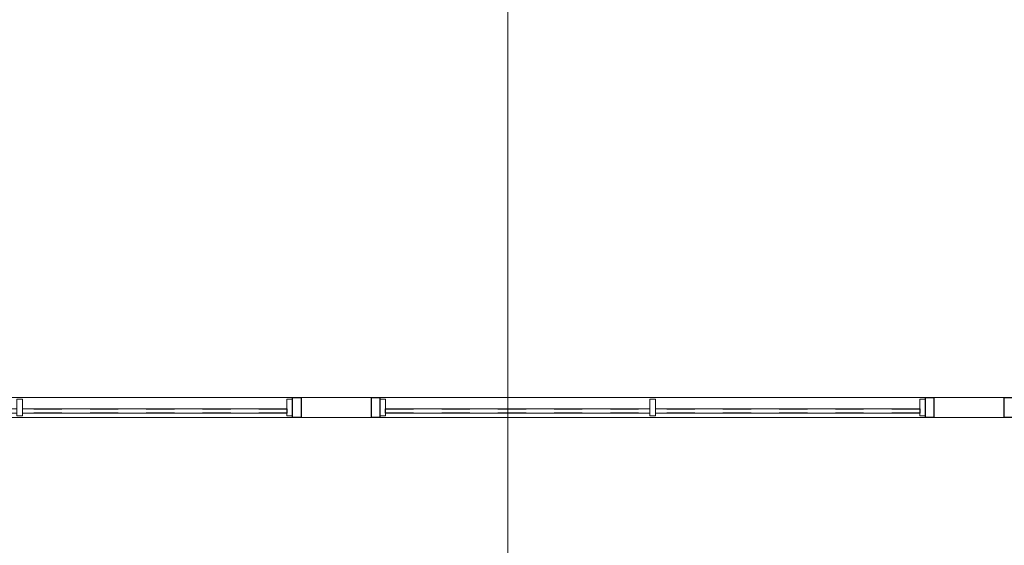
# Model space of a CAD drawing. Header units: metres. Extents: x 1.7 to 42.3, y -72.9 to -47.6.
# Tile 182 of 216: x 21.3 to 24.8, y -70.5 to -68.7. Entities that reach past the tile are written whole.
import ezdxf

# ---------------------------------------------------------------- set-up
doc = ezdxf.new("R2010")
doc.units = ezdxf.units.M
doc.linetypes.add('Traço', pattern=[0.006, 0.003, -0.003])
doc.linetypes.add('Traço_2_', pattern=[0.006, 0.003, -0.003])
for name, color, linetype, lineweight in [('A-GLAZ', 7, 'Continuous', 18), ('G-ANNO-SYMB', 7, 'Continuous', 9), ('I-WALL', 7, 'Continuous', 18)]:
    doc.layers.add(name, color=color, linetype=linetype, lineweight=lineweight)
doc.layers.add('A-GLAZ-HDLN', color=7, linetype='Traço', lineweight=25, true_color=0x00007f)

# ---------------------------------------------------------------- blocks, each defined once
blk = doc.blocks.new('JANELA1 - Paineis _2x1_ 2 x 1_00-7022496-2PAV - FRIGORÍFICA')
at = {"layer": 'A-GLAZ', "color": 253, "true_color": 0xaaaaaa}
for p, q in [((-0.97, 0.035), (-1, 0.035)), ((-1, 0.035), (-1, -0.035)), ((-0.97, 0.03), (-0.97, 0.035)), ((-0.97, 0.035), (0.97, 0.035)), ((-0.95, 0.03), (-0.97, 0.03)), ((-0.97, 0.03), (-0.97, -0.03)), ((-0.95, -0.03), (-0.95, 0.03)), ((0.01, 0.03), (-0.01, 0.03)), ((-0.01, 0.03), (-0.01, -0.03)), ((0.01, -0.03), (0.01, 0.03)), ((0.97, 0.03), (0.95, 0.03)), ((0.95, 0.03), (0.95, -0.03)), ((1, 0.035), (0.97, 0.035)), ((0.97, 0.035), (0.97, 0.03)), ((0.97, -0.03), (0.97, 0.03)), ((1, -0.035), (1, 0.035)), ((-1, -0.035), (-0.97, -0.035)), ((-0.97, -0.03), (-0.95, -0.03)), ((-0.97, -0.035), (-0.97, -0.03)), ((0.97, -0.035), (-0.97, -0.035)), ((-0.01, -0.005), (-0.95, -0.005)), ((-0.95, -0.02), (-0.01, -0.02)), ((-0.01, -0.03), (0.01, -0.03)), ((0.95, -0.005), (0.01, -0.005)), ((0.01, -0.02), (0.95, -0.02)), ((0.95, -0.03), (0.97, -0.03)), ((0.97, -0.03), (0.97, -0.035)), ((0.97, -0.035), (1, -0.035))]:
    blk.add_line(p, q, dxfattribs=at)
at = {"layer": 'A-GLAZ-HDLN', "color": 9, "linetype": 'Traço_2_', "true_color": 0xaaaad4}
for p, q in [((-1, -0.035), (-1, 0.035)), ((-1, 0.035), (-0.97, 0.035)), ((-0.97, 0.035), (-0.97, -0.035)), ((0.97, -0.035), (0.97, 0.035)), ((0.97, 0.035), (1, 0.035)), ((1, 0.035), (1, -0.035)), ((-0.97, -0.035), (-1, -0.035)), ((-0.95, -0.02), (-0.95, -0.005)), ((-0.95, -0.005), (0.95, -0.005)), ((0.95, -0.02), (-0.95, -0.02)), ((0.95, -0.005), (0.95, -0.02)), ((1, -0.035), (0.97, -0.035))]:
    blk.add_line(p, q, dxfattribs=at)
blk = doc.blocks.new('4 GRE - ESCOLA DE CINEMA E AUDIOVISUAL CINE REX R07_rvt-1-2PAV - FRIGORÍFICA')
at = {"layer": 'I-WALL', "color": 253, "true_color": 0xaaaaaa}
for p, q in [((22.536, -70.0214), (22.286, -70.0214)), ((24.786, -70.0214), (24.536, -70.0214)), ((22.286, -70.0914), (22.536, -70.0914)), ((24.536, -70.0914), (24.786, -70.0914))]:
    blk.add_line(p, q, dxfattribs=at)
at = {"layer": 'A-GLAZ', "color": 253, "lineweight": 18, "true_color": 0xaaaaaa}
for p in [(21.286, -70.0564), (23.536, -70.0564), (25.786, -70.0564)]:
    blk.add_blockref('JANELA1 - Paineis _2x1_ 2 x 1_00-7022496-2PAV - FRIGORÍFICA', p, dxfattribs=at)

msp = doc.modelspace()

# ---------------------------------------------------------------- linework, layer by layer
at = {"layer": 'G-ANNO-SYMB'}
msp.add_line((23.0213, -50.5084), (23.0213, -72.4368), dxfattribs=at)

# ---------------------------------------------------------------- block references
at = {"lineweight": 5}
msp.add_blockref('4 GRE - ESCOLA DE CINEMA E AUDIOVISUAL CINE REX R07_rvt-1-2PAV - FRIGORÍFICA', (0, 0), dxfattribs=at)

doc.saveas('drawing.dxf')
